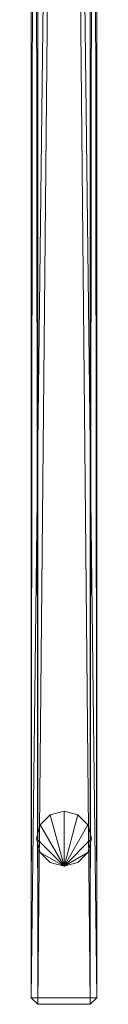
# Model space of a CAD drawing. Header units: inches. Extents: x -304 to 162, y 376 to 514.
# Tile 4 of 216: x 24.62 to 25.8, y 385.28 to 403.11. Entities that reach past the tile are written whole.
import ezdxf

# ---------------------------------------------------------------- set-up
doc = ezdxf.new("R2010")
doc.units = ezdxf.units.IN
doc.header["$LTSCALE"] = 0.366967
doc.header["$MEASUREMENT"] = 0
doc.layers.add('CET color Grey2', color=7, linetype='Continuous', true_color=0x060606)
doc.layers.add('CET color Grey65', color=7, linetype='Continuous', true_color=0xa7a8a3)
doc.layers.add('CET Default', color=7, linetype='Continuous')

# ---------------------------------------------------------------- blocks, each defined once
blk = doc.blocks.new('*C11')
at = {"layer": 'CET color Grey2', "linetype": 'Continuous', "lineweight": 0}
mesh = blk.add_polyface(dxfattribs=at)
corners = [(46.933, -0.842), (46.75, -1.026, 0.5), (46.75, -1.026), (46.933, -0.842, 0.5), (47, -0.592), (47, -0.592, 0.5), (46.933, -0.342), (46.933, -0.342, 0.5), (46.75, -0.159), (46.75, -0.159, 0.5), (46.5, -0.092), (46.5, -0.092, 0.5), (46.25, -0.159), (46.25, -0.159, 0.5), (46.067, -0.342), (46.067, -0.342, 0.5), (46, -0.592), (46, -0.592, 0.5), (46.067, -0.842), (46.067, -0.842, 0.5), (46.25, -1.026), (46.25, -1.026, 0.5), (46.5, -1.092), (46.5, -1.092, 0.5)]
mesh.append_faces([[corners[k] for k in face] for face in [(5, 9, 11, 5), (5, 11, 13, 5), (5, 13, 15, 5), (5, 15, 17, 5), (5, 17, 19, 5), (5, 19, 21, 5), (5, 21, 23, 5), (5, 23, 1, 5)]], dxfattribs={"vtx0": -1, "vtx2": -1, "vtx3": -1})
mesh.append_faces([[corners[k] for k in face] for face in [(0, 1, 2, 0), (4, 3, 0, 4), (6, 5, 4, 6), (8, 7, 6, 8), (10, 9, 8, 10), (12, 11, 10, 12), (14, 13, 12, 14), (16, 15, 14, 16), (18, 17, 16, 18), (20, 19, 18, 20), (22, 21, 20, 22), (2, 23, 22, 2), (5, 1, 3, 5)]], dxfattribs={"vtx0": -1, "vtx3": -1})
mesh.append_faces([[corners[k] for k in face] for face in [(0, 2, 4, 0)]], dxfattribs={"vtx1": -1})
mesh.append_faces([[corners[k] for k in face] for face in [(10, 8, 4, 10), (12, 10, 4, 12), (14, 12, 4, 14), (16, 14, 4, 16), (18, 16, 4, 18), (20, 18, 4, 20), (22, 20, 4, 22), (2, 22, 4, 2)]], dxfattribs={"vtx1": -1, "vtx2": -1})
mesh.append_faces([[corners[k] for k in face] for face in [(0, 3, 1, 0), (4, 5, 3, 4), (6, 7, 5, 6), (8, 6, 4, 8), (5, 7, 9, 5), (8, 9, 7, 8), (10, 11, 9, 10), (12, 13, 11, 12), (14, 15, 13, 14), (16, 17, 15, 16), (18, 19, 17, 18), (20, 21, 19, 20), (22, 23, 21, 22), (2, 1, 23, 2)]], dxfattribs={"vtx2": -1})
at = {"layer": 'CET color Grey65', "linetype": 'Continuous', "lineweight": 0}
mesh = blk.add_polyface(dxfattribs=at)
corners = [(-49.382, 0, 41.382), (49.382, 0, 41.382), (49.382, -1.185, 41.382), (-49.382, -1.185, 41.382), (49.5, -1.067, 41.5), (-49.5, -1.067, 41.5), (49.5, -0.118, 41.5), (-49.5, -0.118, 41.5)]
mesh.append_faces([[corners[k] for k in face] for face in [(0, 2, 3, 0), (3, 4, 5, 3), (5, 6, 7, 5), (7, 1, 0, 7)]], dxfattribs={"vtx0": -1, "vtx3": -1})
mesh.append_faces([[corners[k] for k in face] for face in [(0, 1, 2, 0), (3, 2, 4, 3), (5, 4, 6, 5), (7, 6, 1, 7)]], dxfattribs={"vtx2": -1})
mesh = blk.add_polyface(dxfattribs=at)
corners = [(49.382, 0, 0.618), (-49.382, 0, 0.618), (-49.382, -1.185, 0.618), (49.382, -1.185, 0.618), (-49.5, -1.067, 0.5), (49.5, -1.067, 0.5), (-49.5, -0.118, 0.5), (49.5, -0.118, 0.5)]
mesh.append_faces([[corners[k] for k in face] for face in [(0, 2, 3, 0), (3, 4, 5, 3), (5, 6, 7, 5), (7, 1, 0, 7)]], dxfattribs={"vtx0": -1, "vtx3": -1})
mesh.append_faces([[corners[k] for k in face] for face in [(0, 1, 2, 0), (3, 2, 4, 3), (5, 4, 6, 5), (7, 6, 1, 7)]], dxfattribs={"vtx2": -1})
mesh = blk.add_polyface(dxfattribs=at)
corners = [(-49.382, 0, 0.618), (49.382, 0, 41.382), (49.382, 0, 0.618), (-49.382, 0, 41.382)]
mesh.append_faces([[corners[k] for k in face] for face in [(0, 1, 2, 0)]], dxfattribs={"vtx0": -1, "vtx3": -1})
mesh.append_faces([[corners[k] for k in face] for face in [(0, 3, 1, 0)]], dxfattribs={"vtx2": -1})
mesh = blk.add_polyface(dxfattribs=at)
corners = [(49.382, 0, 41.382), (49.382, 0, 0.618), (49.382, -1.185, 0.618), (49.382, -1.185, 41.382), (49.5, -1.067, 0.5), (49.5, -1.067, 41.5), (49.5, -0.118, 0.5), (49.5, -0.118, 41.5)]
mesh.append_faces([[corners[k] for k in face] for face in [(0, 2, 3, 0), (3, 4, 5, 3), (5, 6, 7, 5), (7, 1, 0, 7)]], dxfattribs={"vtx0": -1, "vtx3": -1})
mesh.append_faces([[corners[k] for k in face] for face in [(0, 1, 2, 0), (3, 2, 4, 3), (5, 4, 6, 5), (7, 6, 1, 7)]], dxfattribs={"vtx2": -1})
mesh = blk.add_polyface(dxfattribs=at)
corners = [(-49.382, -1.185, 0.618), (49.382, -1.185, 0.618), (49.382, -1.185, 41.382), (-49.382, -1.185, 41.382)]
mesh.append_faces([[corners[k] for k in face] for face in [(0, 2, 3, 0)]], dxfattribs={"vtx0": -1, "vtx3": -1})
mesh.append_faces([[corners[k] for k in face] for face in [(0, 1, 2, 0)]], dxfattribs={"vtx2": -1})
blk = doc.blocks.new('*C5')
at = {"layer": 'CET Default', "linetype": 'Continuous', "lineweight": 0, "rotation": 89.99999999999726}
blk.add_blockref('*C11', (231.332, 435.337, 0), dxfattribs=at)

msp = doc.modelspace()

# ---------------------------------------------------------------- block references
at = {"layer": 'CET Default', "linetype": 'Continuous', "lineweight": 0, "rotation": 180}
msp.add_blockref('*C5', (257.133, 870.114), dxfattribs=at)

doc.saveas('drawing.dxf')
